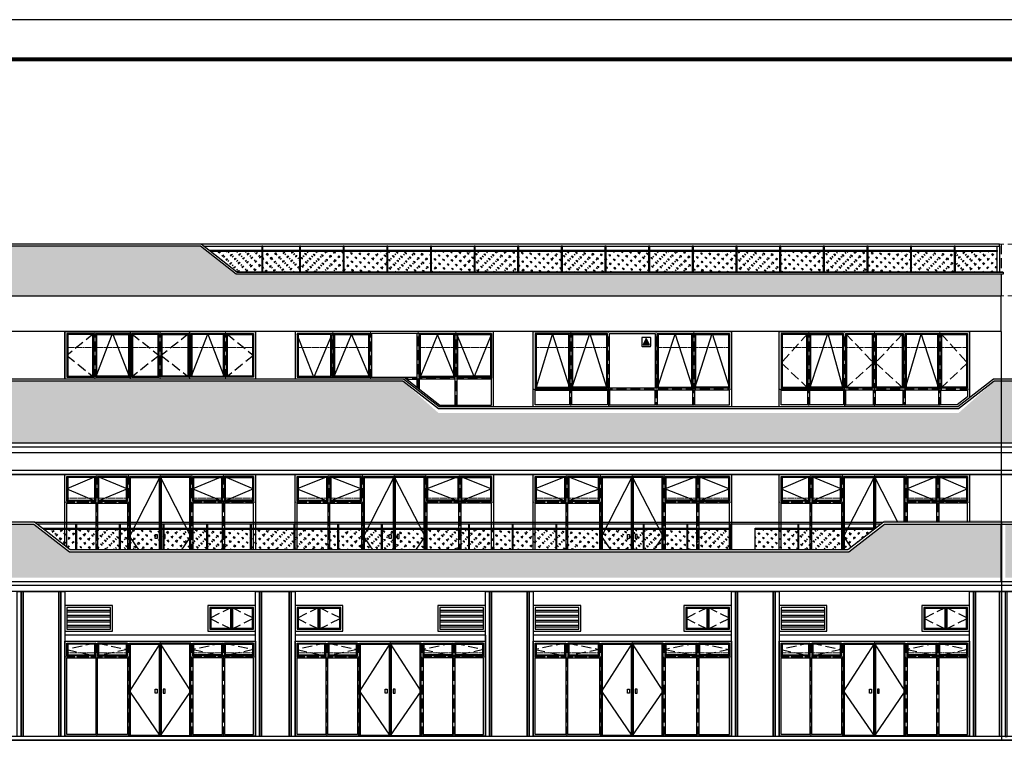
# Model space of a CAD drawing. Extents: x 447288 to 563800, y -194684 to 241749.
# Tile 69 of 91: x 502313 to 527129, y 21120 to 39305. Entities that reach past the tile are written whole.
import ezdxf

# ---------------------------------------------------------------- set-up
doc = ezdxf.new("R2010")
doc.units = 0
doc.header["$LTSCALE"] = 1000
doc.set_wipeout_variables(frame=1)
doc.linetypes.add('__DASH', pattern=[0.35, 0.25, -0.1])
doc.linetypes.add('DASH', pattern=[0.35, 0.25, -0.1])
doc.layers.get('0').update_dxf_attribs({"lineweight": 20})
doc.layers.add('A-ASIS', color=115, linetype='DASH', lineweight=0, plot=False)
for name, color, linetype in [('A-ELEV-HATCH', 8, 'Continuous'), ('A-ELEV-HRAL', 3, 'Continuous'), ('A-ELEV-WIN1', 135, 'Continuous'), ('A-GRND', 7, 'Continuous'), ('A-OVER', 7, 'Continuous'), ('PUB_TITLE', 4, 'Continuous')]:
    doc.layers.add(name, color=color, linetype=linetype)

# ---------------------------------------------------------------- blocks, each defined once
blk = doc.blocks.new('efc4820')
at = {"layer": 'A-ASIS'}
for p, q in [((734049, 45679), (734049, 47579)), ((734949, 46154), (734949, 47579)), ((735699, 45679), (735699, 47579)), ((735699, 45679), (735699, 47579)), ((736449, 46154), (736449, 47579)), ((736449, 46154), (736449, 47579)), ((737349, 45679), (737349, 47579)), ((734949, 46154), (734949, 45679)), ((734949, 46154), (734949, 45679)), ((736449, 46154), (736449, 45679)), ((736449, 46154), (736449, 45679)), ((736449, 46154), (736449, 45679))]:
    blk.add_line(p, q, dxfattribs=at)
at = {"layer": 'A-ASIS', "color": 3, "linetype": '__DASH', "ltscale": 0.1}
for points in [[(734024, 47179), (733349, 47179), (733349, 47529), (734024, 47529)], [(735674, 47529), (734974, 47529), (734974, 47179), (735674, 47179)], [(735724, 47529), (736424, 47529), (736424, 47179), (735724, 47179)], [(737374, 47179), (738049, 47179), (738049, 47529), (737374, 47529)]]:
    blk.add_lwpolyline(points, close=True, dxfattribs=at)
at = {"layer": 'A-ASIS', "color": 2, "linetype": '__DASH', "ltscale": 0.1}
for points in [[(734074, 47529), (734924, 47529), (734924, 47179), (734074, 47179)], [(737324, 47529), (736474, 47529), (736474, 47179), (737324, 47179)]]:
    blk.add_lwpolyline(points, close=True, dxfattribs=at)
at = {"layer": 'A-ASIS'}
blk.add_lwpolyline([(733299, 46129), (738099, 46129)], dxfattribs=at)
at = {"layer": 'A-ELEV-WIN1'}
for points in [[(737799, 45679), (736199, 45679), (736199, 45679), (735199, 45679), (735199, 45679), (733299, 45679), (733299, 47579), (738099, 47579), (738099, 45912)], [(737799, 45679), (736449, 45679), (736449, 45679), (734949, 45679), (734949, 45679), (733299, 45679), (733299, 47579), (738099, 47579), (738099, 45912)], [(734024, 47529), (734024, 46154)], [(734074, 47529), (734074, 46154)], [(734074, 46154), (734524, 47529), (734899, 46179)], [(735674, 47529), (735674, 46154)], [(735724, 47529), (735724, 46154)], [(737324, 46154), (736874, 47529), (736474, 46154)], [(737324, 47529), (737324, 46154)], [(737374, 47529), (737374, 46154)], [(734024, 45729), (733349, 45729), (733349, 46104), (734024, 46104)], [(734024, 45729), (734024, 46104)], [(734074, 45729), (734074, 46104)], [(734074, 46104), (734924, 46104), (734924, 45729), (734074, 45729)], [(735674, 46104), (734974, 46104), (734974, 45729), (735674, 45729)], [(735674, 45729), (735674, 46104)], [(735724, 45729), (735724, 46104)], [(735724, 45729), (735724, 46104)], [(735724, 46104), (736424, 46104), (736424, 45729), (735724, 45729)], [(737324, 46104), (736474, 46104), (736474, 45729), (737324, 45729)], [(737324, 45729), (737324, 46104)], [(737374, 45729), (737374, 46104)], [(737374, 46104), (738049, 46104), (738049, 45936), (737782, 45729), (737374, 45729)], [(737799, 45679), (738099, 45912)]]:
    blk.add_lwpolyline(points, dxfattribs=at)
for points in [[(734924, 47529), (733349, 47529), (733349, 46154), (734924, 46154)], [(733999, 47504), (733374, 47504), (733374, 46179), (733999, 46179)], [(734099, 47504), (734899, 47504), (734899, 46179), (734099, 46179)], [(734974, 47529), (736424, 47529), (736424, 46154), (734974, 46154)], [(735649, 47504), (734999, 47504), (734999, 46179), (735649, 46179)], [(735749, 47504), (736399, 47504), (736399, 46179), (735749, 46179)], [(736474, 47529), (738049, 47529), (738049, 46154), (736474, 46154)], [(737299, 47504), (736499, 47504), (736499, 46179), (737299, 46179)], [(737399, 47504), (738024, 47504), (738024, 46179), (737399, 46179)], [(734949, 45679), (733299, 45679), (733299, 46129), (734949, 46129)], [(734974, 45729), (736424, 45729), (736424, 46104), (734974, 46104)]]:
    blk.add_lwpolyline(points, close=True, dxfattribs=at)
at = {"layer": 'A-ELEV-WIN1', "linetype": '__DASH'}
for points in [[(734024, 47529), (733349, 46791), (734024, 46154)], [(734974, 47529), (735674, 46791), (734974, 46154)], [(736424, 47529), (735724, 46791), (736424, 46154)], [(737374, 47529), (738049, 46791), (737374, 46154)]]:
    blk.add_lwpolyline(points, dxfattribs=at)
blk = doc.blocks.new('dfgsrdet')
at = {"layer": 'A-ASIS'}
for p, q in [((673399, 37379), (673399, 40079)), ((674199, 37379), (674199, 40079)), ((674999, 40079), (674999, 37379)), ((675799, 37379), (675799, 40079)), ((676599, 37379), (676599, 40079)), ((672599, 39379), (674199, 39379)), ((674199, 39379), (672599, 39379)), ((677399, 39379), (675799, 39379)), ((675799, 39379), (677399, 39379))]:
    blk.add_line(p, q, dxfattribs=at)
at = {"layer": 'A-ASIS', "color": 2, "linetype": '__DASH', "ltscale": 0.1}
for points in [[(672649, 40029), (673374, 40029), (673374, 39479), (672649, 39479)], [(673424, 39479), (674174, 39479), (674174, 40029), (673424, 40029)], [(675824, 40029), (676574, 40029), (676574, 39479), (675824, 39479)], [(676624, 39479), (677349, 39479), (677349, 40029), (676624, 40029)]]:
    blk.add_lwpolyline(points, close=True, dxfattribs=at)
at = {"layer": 'A-ELEV-WIN1'}
for points in [[(672599, 40079), (677399, 40079), (677399, 37379), (672599, 37379)], [(672649, 40029), (673374, 40029), (673374, 39404), (672649, 39404)], [(673349, 40004), (672674, 40004), (672674, 39429), (673349, 39429)], [(674174, 40029), (673424, 40029), (673424, 39404), (674174, 39404)], [(673449, 39429), (674149, 39429), (674149, 40004), (673449, 40004)], [(674224, 40029), (674999, 40029), (674999, 37379), (674224, 37379)], [(674249, 40004), (674974, 40004), (674974, 37404), (674249, 37404)], [(675774, 40029), (674999, 40029), (674999, 37379), (675774, 37379)], [(675749, 40004), (675024, 40004), (675024, 37404), (675749, 37404)], [(675824, 40029), (677349, 40029), (677349, 39404), (675824, 39404)], [(675824, 40029), (676574, 40029), (676574, 39404), (675824, 39404)], [(676549, 39429), (675849, 39429), (675849, 40004), (676549, 40004)], [(677349, 40029), (676624, 40029), (676624, 39404), (677349, 39404)], [(676649, 40004), (677324, 40004), (677324, 39429), (676649, 39429)], [(672649, 39354), (673374, 39354), (673374, 37429), (672649, 37429)], [(673424, 39354), (674174, 39354), (674174, 37429), (673424, 37429)], [(676574, 39354), (675824, 39354), (675824, 37429), (676574, 37429)], [(677349, 39354), (676624, 39354), (676624, 37429), (677349, 37429)], [(674874, 38566), (674924, 38566), (674924, 38466), (674874, 38466)], [(675124, 38566), (675074, 38566), (675074, 38466), (675124, 38466)]]:
    blk.add_lwpolyline(points, close=True, dxfattribs=at)
for points in [[(673374, 40029), (672649, 39716), (673374, 39404)], [(673424, 40029), (674174, 39716), (673424, 39404)], [(674999, 40029), (674224, 38516), (674999, 37379), (675774, 38516), (674999, 40029)], [(676574, 40029), (675824, 39716), (676574, 39404)], [(676624, 40029), (677349, 39716), (676624, 39404)]]:
    blk.add_lwpolyline(points, dxfattribs=at)
blk = doc.blocks.new('dfgs')
at = {"layer": 'A-ASIS'}
for p, q in [((752149, 46379), (752149, 47579)), ((753049, 46379), (753049, 47579)), ((753799, 46379), (753799, 47579)), ((754549, 46379), (754549, 47579)), ((755449, 46379), (755449, 47579))]:
    blk.add_line(p, q, dxfattribs=at)
at = {"layer": 'A-ASIS', "color": 3, "linetype": '__DASH', "ltscale": 0.1}
for points in [[(751449, 47529), (752124, 47529), (752124, 47179), (751449, 47179)], [(753774, 47529), (753074, 47529), (753074, 47179), (753774, 47179)], [(753824, 47529), (754524, 47529), (754524, 47179), (753824, 47179)], [(756149, 47529), (755474, 47529), (755474, 47179), (756149, 47179)]]:
    blk.add_lwpolyline(points, close=True, dxfattribs=at)
at = {"layer": 'A-ASIS', "color": 2, "linetype": '__DASH', "ltscale": 0.1}
for points in [[(752174, 47179), (753024, 47179), (753024, 47529), (752174, 47529)], [(754574, 47529), (755424, 47529), (755424, 47179), (754574, 47179)]]:
    blk.add_lwpolyline(points, close=True, dxfattribs=at)
at = {"layer": 'A-ELEV-WIN1'}
for p, q in [((753774, 46429), (753774, 47529)), ((753824, 46429), (753824, 47529))]:
    blk.add_line(p, q, dxfattribs=at)
for points in [[(751399, 47579), (756199, 47579), (756199, 46379), (754299, 46379), (754299, 46379), (752999, 46379), (752999, 46379), (751399, 46379)], [(751399, 47579), (756199, 47579), (756199, 46379), (754549, 46379), (754549, 46379), (752999, 46379), (752999, 46379), (751399, 46379)], [(753049, 47579), (751399, 47579), (751399, 46379), (753049, 46379)], [(752099, 47504), (751474, 47504), (751474, 46454), (752099, 46454)], [(752199, 47504), (752999, 47504), (752999, 46454), (752199, 46454)], [(753749, 47504), (753099, 47504), (753099, 46454), (753749, 46454)], [(753849, 47504), (754499, 47504), (754499, 46454), (753849, 46454)], [(754549, 47579), (756199, 47579), (756199, 46379), (754549, 46379)], [(755399, 47504), (754599, 47504), (754599, 46454), (755399, 46454)], [(755499, 47504), (756124, 47504), (756124, 46454), (755499, 46454)]]:
    blk.add_lwpolyline(points, close=True, dxfattribs=at)
for points in [[(752124, 47529), (751449, 47529), (751449, 46429), (752124, 46429)], [(752124, 47529), (752124, 46429)], [(752174, 46429), (753024, 46429), (753024, 47529), (752174, 47529)], [(752174, 47529), (752174, 46429)], [(752174, 46429), (752599, 47529), (753024, 46429)], [(753774, 47529), (753074, 47529), (753074, 46429), (753774, 46429)], [(753824, 47529), (754524, 47529), (754524, 46429), (753824, 46429)], [(755424, 46429), (754574, 46429), (754574, 47529), (755424, 47529)], [(755424, 46429), (754999, 47529), (754574, 46429)], [(755274, 47529), (756149, 47529), (756149, 46429), (755274, 46429)], [(755424, 47529), (755424, 46429)], [(755474, 47529), (756149, 47529), (756149, 46429), (755474, 46429)], [(755474, 47529), (755474, 46429)]]:
    blk.add_lwpolyline(points, dxfattribs=at)
at = {"layer": 'A-ELEV-WIN1', "linetype": '__DASH'}
for points in [[(752124, 47529), (751449, 46979), (752124, 46429)], [(753074, 47529), (753774, 46979), (753074, 46429)], [(754524, 47529), (753824, 46979), (754524, 46429)], [(755474, 47529), (756149, 46979), (755474, 46429)]]:
    blk.add_lwpolyline(points, dxfattribs=at)
at = {"layer": 'A-OVER'}
blk.add_lwpolyline([(751399, 47579), (756199, 47579), (756199, 46379), (754299, 46379), (754299, 46379), (752999, 46379), (752999, 46379), (751399, 46379)], close=True, dxfattribs=at)
blk = doc.blocks.new('A$C2E2C654B')
at = {"layer": 'A-ELEV-HATCH'}
h = blk.add_hatch(color=256, dxfattribs=at)
h.dxf.hatch_style = 1
h.paths.add_polyline_path([(42, 55), (257, 55), (152, 270)])
blk.add_lwpolyline([(0, 280), (0, 20, 0.414214), (20, 0), (280, 0, 0.414214), (300, 20), (300, 280, 0.414214), (280, 300), (20, 300, 0.414214)], format="xyb", close=True, dxfattribs=at)
blk.add_lwpolyline([(42, 55), (257, 55), (152, 270)], close=True, dxfattribs=at)
blk = doc.blocks.new('ZSDZG')
at = {"layer": 'A-ASIS'}
for p, q in [((734249, 45679), (734249, 47579)), ((735199, 46154), (735199, 47579)), ((736399, 46154), (736399, 47579)), ((737349, 45679), (737349, 47579)), ((735199, 46154), (735199, 45679)), ((736399, 46154), (736399, 45679))]:
    blk.add_line(p, q, dxfattribs=at)
at = {"layer": 'A-ASIS', "color": 2, "linetype": '__DASH', "ltscale": 0.1}
for points in [[(734224, 47179), (733349, 47179), (733349, 47529), (734224, 47529)], [(734274, 47529), (735174, 47529), (735174, 47179), (734274, 47179)], [(737324, 47529), (736424, 47529), (736424, 47179), (737324, 47179)], [(737374, 47179), (738249, 47179), (738249, 47529), (737374, 47529)]]:
    blk.add_lwpolyline(points, close=True, dxfattribs=at)
at = {"layer": 'A-ASIS'}
blk.add_lwpolyline([(733299, 46129), (738299, 46129)], dxfattribs=at)
at = {"layer": 'A-ELEV-WIN1'}
for points in [[(733299, 47579), (738299, 47579), (738299, 45679), (736399, 45679), (736399, 45679), (735199, 45679), (735199, 45679), (733299, 45679)], [(733299, 47579), (738299, 47579), (738299, 45679), (736399, 45679), (736399, 45679), (735199, 45679), (735199, 45679), (733299, 45679)], [(735174, 47529), (733349, 47529), (733349, 46154), (735174, 46154)], [(734199, 47504), (733374, 47504), (733374, 46179), (734199, 46179)], [(734299, 47504), (735149, 47504), (735149, 46179), (734299, 46179)], [(735224, 47529), (736374, 47529), (736374, 46154), (735224, 46154)], [(736424, 47529), (738249, 47529), (738249, 46154), (736424, 46154)], [(737299, 47504), (736449, 47504), (736449, 46179), (737299, 46179)], [(737399, 47504), (738224, 47504), (738224, 46179), (737399, 46179)], [(735199, 45679), (733299, 45679), (733299, 46129), (735199, 46129)], [(735224, 45729), (736374, 45729), (736374, 46104), (735224, 46104)]]:
    blk.add_lwpolyline(points, close=True, dxfattribs=at)
for points in [[(734224, 46154), (733786, 47529), (733374, 46179)], [(734224, 47529), (734224, 46154)], [(734274, 47529), (734274, 46154)], [(734274, 46154), (734724, 47529), (735149, 46179)], [(737324, 46154), (736874, 47529), (736424, 46154)], [(737324, 47529), (737324, 46154)], [(737374, 47529), (737374, 46154)], [(737374, 46154), (737811, 47529), (738249, 46154)], [(734224, 45729), (733349, 45729), (733349, 46104), (734224, 46104)], [(734224, 45729), (734224, 46104)], [(734274, 46104), (735174, 46104), (735174, 45729), (734274, 45729)], [(734274, 45729), (734274, 46104)], [(737324, 46104), (736424, 46104), (736424, 45729), (737324, 45729)], [(737324, 45729), (737324, 46104)], [(737374, 45729), (738249, 45729), (738249, 46104), (737374, 46104)], [(737374, 45729), (737374, 46104)]]:
    blk.add_lwpolyline(points, dxfattribs=at)
at = {"xscale": 0.75, "yscale": 0.75, "zscale": 0.75}
blk.add_blockref('A$C2E2C654B', (736037, 47206), dxfattribs=at)
blk = doc.blocks.new('FHD')
at = {"layer": 'A-ASIS'}
for p, q in [((673249, 37379), (673249, 40079)), ((674099, 37379), (674099, 40079)), ((674899, 40079), (674899, 37379)), ((675699, 37379), (675699, 40079)), ((676549, 37379), (676549, 40079)), ((672399, 39379), (674099, 39379)), ((674099, 39379), (672399, 39379)), ((677399, 39379), (675699, 39379)), ((675699, 39379), (677399, 39379))]:
    blk.add_line(p, q, dxfattribs=at)
at = {"layer": 'A-ASIS', "color": 2, "linetype": '__DASH', "ltscale": 0.1}
for points in [[(672449, 40029), (673224, 40029), (673224, 39479), (672449, 39479)], [(673274, 39479), (674074, 39479), (674074, 40029), (673274, 40029)], [(675724, 40029), (676524, 40029), (676524, 39479), (675724, 39479)], [(676574, 39479), (677349, 39479), (677349, 40029), (676574, 40029)]]:
    blk.add_lwpolyline(points, close=True, dxfattribs=at)
at = {"layer": 'A-ELEV-WIN1'}
for points in [[(672399, 40079), (677399, 40079), (677399, 37379), (672399, 37379)], [(672449, 40029), (673224, 40029), (673224, 39404), (672449, 39404)], [(673199, 40004), (672474, 40004), (672474, 39429), (673199, 39429)], [(674074, 40029), (673274, 40029), (673274, 39404), (674074, 39404)], [(673299, 39429), (674049, 39429), (674049, 40004), (673299, 40004)], [(674124, 40029), (674899, 40029), (674899, 37379), (674124, 37379)], [(674149, 40004), (674874, 40004), (674874, 37404), (674149, 37404)], [(675674, 40029), (674899, 40029), (674899, 37379), (675674, 37379)], [(675649, 40004), (674924, 40004), (674924, 37404), (675649, 37404)], [(675724, 40029), (677349, 40029), (677349, 39404), (675724, 39404)], [(675724, 40029), (676524, 40029), (676524, 39404), (675724, 39404)], [(676499, 39429), (675749, 39429), (675749, 40004), (676499, 40004)], [(677349, 40029), (676574, 40029), (676574, 39404), (677349, 39404)], [(676599, 40004), (677324, 40004), (677324, 39429), (676599, 39429)], [(672449, 39354), (673224, 39354), (673224, 37429), (672449, 37429)], [(673274, 39354), (674074, 39354), (674074, 37429), (673274, 37429)], [(676524, 39354), (675724, 39354), (675724, 37429), (676524, 37429)], [(677349, 39354), (676574, 39354), (676574, 37429), (677349, 37429)], [(674774, 38566), (674824, 38566), (674824, 38466), (674774, 38466)], [(675024, 38566), (674974, 38566), (674974, 38466), (675024, 38466)]]:
    blk.add_lwpolyline(points, close=True, dxfattribs=at)
for points in [[(673224, 40029), (672449, 39716), (673224, 39404)], [(673274, 40029), (674074, 39716), (673274, 39404)], [(674899, 40029), (674124, 38516), (674899, 37379), (675674, 38516), (674899, 40029)], [(676524, 40029), (675724, 39716), (676524, 39404)], [(676574, 40029), (677349, 39716), (676574, 39404)]]:
    blk.add_lwpolyline(points, dxfattribs=at)
blk = doc.blocks.new('FGHDFGH')
at = {"layer": 'A-ELEV-WIN1'}
h = blk.add_hatch(dxfattribs=at)
h.set_pattern_fill('金属', color=256, scale=50, angle=135)
h.set_pattern_definition([(180, (0, 0), (-7e-15, -125), []), (180, (-41.67, 41.67), (-7e-15, -125), [])])
h.paths.add_polyline_path([(682137, 79472), (683237, 79472), (683237, 78922), (682137, 78922)])
for points in [[(682087, 79522), (683287, 79522), (683287, 78872), (682087, 78872)], [(682137, 79472), (683237, 79472), (683237, 78922), (682137, 78922)]]:
    blk.add_lwpolyline(points, close=True, dxfattribs=at)
blk = doc.blocks.new('srtydrt')
at = {"layer": 'A-ASIS'}
for p, q in [((673299, 37379), (673299, 39779)), ((674099, 37379), (674099, 39779)), ((674899, 39779), (674899, 37379)), ((675699, 37379), (675699, 39779)), ((676499, 37379), (676499, 39779)), ((672499, 39379), (674099, 39379)), ((674099, 39379), (672499, 39379)), ((677299, 39379), (675699, 39379)), ((675699, 39379), (677299, 39379))]:
    blk.add_line(p, q, dxfattribs=at)
at = {"layer": 'A-ASIS', "color": 2, "linetype": '__DASH', "ltscale": 0.1}
for points in [[(672549, 39729), (673274, 39729), (673274, 39479), (672549, 39479)], [(673324, 39479), (674074, 39479), (674074, 39729), (673324, 39729)], [(675724, 39729), (676474, 39729), (676474, 39479), (675724, 39479)], [(676524, 39479), (677249, 39479), (677249, 39729), (676524, 39729)]]:
    blk.add_lwpolyline(points, close=True, dxfattribs=at)
at = {"layer": 'A-ELEV-WIN1'}
for points in [[(672499, 39779), (677299, 39779), (677299, 37379), (672499, 37379)], [(672549, 39729), (673274, 39729), (673274, 39404), (672549, 39404)], [(674074, 39729), (673324, 39729), (673324, 39404), (674074, 39404)], [(674124, 39729), (674899, 39729), (674899, 37379), (674124, 37379)], [(675674, 39729), (674899, 39729), (674899, 37379), (675674, 37379)], [(675724, 39729), (677249, 39729), (677249, 39404), (675724, 39404)], [(675724, 39729), (676474, 39729), (676474, 39404), (675724, 39404)], [(677249, 39729), (676524, 39729), (676524, 39404), (677249, 39404)], [(673249, 39704), (672574, 39704), (672574, 39429), (673249, 39429)], [(673349, 39429), (674049, 39429), (674049, 39704), (673349, 39704)], [(674149, 39704), (674874, 39704), (674874, 37404), (674149, 37404)], [(675649, 39704), (674924, 39704), (674924, 37404), (675649, 37404)], [(676449, 39429), (675749, 39429), (675749, 39704), (676449, 39704)], [(676549, 39704), (677224, 39704), (677224, 39429), (676549, 39429)], [(672549, 39354), (673274, 39354), (673274, 37429), (672549, 37429)], [(673324, 39354), (674074, 39354), (674074, 37429), (673324, 37429)], [(676474, 39354), (675724, 39354), (675724, 37429), (676474, 37429)], [(677249, 39354), (676524, 39354), (676524, 37429), (677249, 37429)], [(674774, 38566), (674824, 38566), (674824, 38466), (674774, 38466)], [(675024, 38566), (674974, 38566), (674974, 38466), (675024, 38466)]]:
    blk.add_lwpolyline(points, close=True, dxfattribs=at)
at = {"layer": 'A-ELEV-WIN1', "linetype": '__DASH'}
for points in [[(673274, 39729), (672549, 39566), (673274, 39404)], [(673324, 39729), (674074, 39566), (673324, 39404)], [(676474, 39729), (675724, 39566), (676474, 39404)], [(676524, 39729), (677249, 39566), (676524, 39404)]]:
    blk.add_lwpolyline(points, dxfattribs=at)
at = {"layer": 'A-ELEV-WIN1'}
blk.add_lwpolyline([(674899, 39729), (674124, 38516), (674899, 37379), (675674, 38516), (674899, 39729)], dxfattribs=at)
blk = doc.blocks.new('dfgw')
at = {"layer": 'A-OVER'}
for points in [[(695399, 76222), (695499, 76222), (695499, 79872), (695399, 79872)], [(695549, 79872), (695499, 79872), (695499, 76222), (695549, 76222)], [(695549, 76222), (696449, 76222), (696449, 79872), (695549, 79872)], [(696499, 79872), (696449, 79872), (696449, 76222), (696499, 76222)], [(696499, 76222), (696599, 76222), (696599, 79872), (696499, 79872)]]:
    blk.add_lwpolyline(points, close=True, dxfattribs=at)
blk = doc.blocks.new('SDFSD')
at = {"layer": 'A-OVER'}
for points in [[(695399, 76222), (695499, 76222), (695499, 79872), (695399, 79872)], [(695549, 79872), (695499, 79872), (695499, 76222), (695549, 76222)], [(695549, 76222), (696249, 76222), (696249, 79872), (695549, 79872)], [(696299, 79872), (696249, 79872), (696249, 76222), (696299, 76222)], [(696299, 76222), (696399, 76222), (696399, 79872), (696299, 79872)]]:
    blk.add_lwpolyline(points, close=True, dxfattribs=at)
blk = doc.blocks.new('ZDSFzsFE')
at = {"layer": 'A-OVER'}
for points in [[(707399, 76222), (707499, 76222), (707499, 79872), (707399, 79872)], [(707549, 79872), (707499, 79872), (707499, 76222), (707549, 76222)], [(707549, 76222), (708949, 76222), (708949, 79872), (707549, 79872)], [(708149, 79872), (708199, 79872), (708199, 76222), (708149, 76222)], [(708299, 79872), (708199, 79872), (708199, 76222), (708299, 76222)], [(708299, 76222), (708349, 76222), (708349, 79872), (708299, 79872)], [(708999, 79872), (708949, 79872), (708949, 76222), (708999, 76222)], [(708999, 76222), (709099, 76222), (709099, 79872), (708999, 79872)]]:
    blk.add_lwpolyline(points, close=True, dxfattribs=at)
blk = doc.blocks.new('A$C12BB0BB7')
at = {"layer": 'A-ELEV-WIN1'}
for points in [[(0, 0), (1200, 0), (1200, 650), (0, 650)], [(50, 50), (1150, 50), (1150, 600), (50, 600)]]:
    blk.add_lwpolyline(points, close=True, dxfattribs=at)
at = {"layer": 'A-ELEV-WIN1', "linetype": '__DASH'}
blk.add_lwpolyline([(600, 600), (50, 325), (600, 50), (1150, 325), (600, 600)], dxfattribs=at)
at = {"layer": 'A-ELEV-WIN1'}
for points in [[(575, 575), (75, 575), (75, 75), (575, 75)], [(575, 575), (575, 75)], [(600, 600), (600, 50)], [(625, 75), (1125, 75), (1125, 575), (625, 575)], [(625, 575), (625, 75)]]:
    blk.add_lwpolyline(points, dxfattribs=at)
blk = doc.blocks.new('DSFGAEW4EEEEE')
at = {"layer": 'A-ASIS'}
for p, q in [((673249, 37379), (673249, 39779)), ((674099, 37379), (674099, 39779)), ((674899, 39779), (674899, 37379)), ((675699, 37379), (675699, 39779)), ((676549, 37379), (676549, 39779)), ((672399, 39379), (674099, 39379)), ((674099, 39379), (672399, 39379)), ((677399, 39379), (675699, 39379)), ((675699, 39379), (677399, 39379))]:
    blk.add_line(p, q, dxfattribs=at)
at = {"layer": 'A-ASIS', "color": 2, "linetype": '__DASH', "ltscale": 0.1}
for points in [[(672449, 39729), (673224, 39729), (673224, 39479), (672449, 39479)], [(673274, 39479), (674074, 39479), (674074, 39729), (673274, 39729)], [(675724, 39729), (676524, 39729), (676524, 39479), (675724, 39479)], [(676574, 39479), (677349, 39479), (677349, 39729), (676574, 39729)]]:
    blk.add_lwpolyline(points, close=True, dxfattribs=at)
at = {"layer": 'A-ELEV-WIN1'}
for points in [[(672399, 39779), (677399, 39779), (677399, 37379), (672399, 37379)], [(672449, 39729), (673224, 39729), (673224, 39404), (672449, 39404)], [(674074, 39729), (673274, 39729), (673274, 39404), (674074, 39404)], [(674124, 39729), (674899, 39729), (674899, 37379), (674124, 37379)], [(675674, 39729), (674899, 39729), (674899, 37379), (675674, 37379)], [(675724, 39729), (677349, 39729), (677349, 39404), (675724, 39404)], [(675724, 39729), (676524, 39729), (676524, 39404), (675724, 39404)], [(677349, 39729), (676574, 39729), (676574, 39404), (677349, 39404)], [(673199, 39704), (672474, 39704), (672474, 39429), (673199, 39429)], [(673299, 39429), (674049, 39429), (674049, 39704), (673299, 39704)], [(674149, 39704), (674874, 39704), (674874, 37404), (674149, 37404)], [(675649, 39704), (674924, 39704), (674924, 37404), (675649, 37404)], [(676499, 39429), (675749, 39429), (675749, 39704), (676499, 39704)], [(676599, 39704), (677324, 39704), (677324, 39429), (676599, 39429)], [(672449, 39354), (673224, 39354), (673224, 37429), (672449, 37429)], [(673274, 39354), (674074, 39354), (674074, 37429), (673274, 37429)], [(676524, 39354), (675724, 39354), (675724, 37429), (676524, 37429)], [(677349, 39354), (676574, 39354), (676574, 37429), (677349, 37429)], [(674774, 38566), (674824, 38566), (674824, 38466), (674774, 38466)], [(675024, 38566), (674974, 38566), (674974, 38466), (675024, 38466)]]:
    blk.add_lwpolyline(points, close=True, dxfattribs=at)
at = {"layer": 'A-ELEV-WIN1', "linetype": '__DASH'}
for points in [[(673224, 39729), (672449, 39566), (673224, 39404)], [(673274, 39729), (674074, 39566), (673274, 39404)], [(676524, 39729), (675724, 39566), (676524, 39404)], [(676574, 39729), (677349, 39566), (676574, 39404)]]:
    blk.add_lwpolyline(points, dxfattribs=at)
at = {"layer": 'A-ELEV-WIN1'}
blk.add_lwpolyline([(674899, 39729), (674124, 38516), (674899, 37379), (675674, 38516), (674899, 39729)], dxfattribs=at)
blk = doc.blocks.new('DFGHXD')
at = {"layer": 'A-OVER'}
h = blk.add_hatch(dxfattribs=at)
h.set_pattern_fill('玻璃1', color=8, scale=20)
h.set_pattern_definition([(45, (0, 8), (-97.976716, 97.976716), [44.8, -115.2]), (45, (19.2, 16), (-97.976716, 97.976716), [19.2, -140.8]), (45, (0, 16), (-97.976716, 97.976716), [32, -128]), (45, (9.6, 8), (107.48023, -107.48023), [40, -120]), (45, (0, 0), (-97.976716, 97.976716), [64, -96]), (45, (0, 24), (-97.976716, 97.976716), [16, -144])])
h.paths.add_polyline_path([(673792, 21102), (672722, 21102), (672722, 20577), (673792, 20577)])
at = {"layer": 'A-ELEV-HRAL', "color": 46}
for points in [[(672692, 21227), (672722, 21227), (672722, 20577), (672692, 20577)], [(672722, 21102), (673792, 21102), (673792, 21127), (672722, 21127)]]:
    blk.add_lwpolyline(points, close=True, dxfattribs=at)
at = {"layer": 'A-OVER', "color": 8}
blk.add_lwpolyline([(673792, 21102), (672722, 21102), (672722, 20577), (673792, 20577)], close=True, dxfattribs=at)
blk = doc.blocks.new('DFGDGHR')
at = {"layer": 'A-OVER'}
h = blk.add_hatch(dxfattribs=at)
h.set_pattern_fill('玻璃1', color=8, scale=20)
h.set_pattern_definition([(45, (48967.07, 67708.13), (-97.976716, 97.976716), [44.8, -115.2]), (45, (48986.27, 67716.13), (-97.976716, 97.976716), [19.2, -140.8]), (45, (48967.07, 67716.13), (-97.976716, 97.976716), [32, -128]), (45, (48976.67, 67708.13), (107.48023, -107.48023), [40, -120]), (45, (48967.07, 67700.13), (-97.976716, 97.976716), [64, -96]), (45, (48967.07, 67724.13), (-97.976716, 97.976716), [16, -144])])
h.paths.add_polyline_path([(722759, 88447), (721689, 88447), (721689, 87922), (722759, 87922)])
at = {"layer": 'A-ELEV-HRAL', "color": 46}
for points in [[(721659, 88572), (721689, 88572), (721689, 87922), (721659, 87922)], [(721689, 88447), (722759, 88447), (722759, 88472), (721689, 88472)]]:
    blk.add_lwpolyline(points, close=True, dxfattribs=at)
at = {"layer": 'A-OVER', "color": 8}
blk.add_lwpolyline([(722759, 88447), (721689, 88447), (721689, 87922), (722759, 87922)], close=True, dxfattribs=at)
blk = doc.blocks.new('fdfff')
blk.add_wipeout([(0, 0), (0, -1450), (54735, -1450), (54735, 0), (51792, 0), (50892, -700), (31247, -700), (30347, 0)]).dxf.layer = 'A-OVER'
for p, q in [((30347, 0), (0, 0)), ((31247, -700), (30347, 0)), ((51792, 0), (50892, -700)), ((54735, 0), (51792, 0)), ((54735, -1450), (54735, 0)), ((50892, -700), (31247, -700)), ((0, -1450), (54735, -1450))]:
    blk.add_line(p, q)
blk = doc.blocks.new('fdfcc')
blk.add_wipeout([(16885, 0), (-16935, 0), (-16935, -50), (-16885, -50), (-16884, -1600), (44786, -1600), (44786, -50), (44835, -50), (44835, 0), (31750, 0), (30850, -700), (17785, -700)]).dxf.layer = 'A-OVER'
at = {"layer": 'A-OVER'}
blk.add_lwpolyline([(16885, 0), (-16935, 0), (-16935, -50), (-16885, -50), (-16884, -1600), (44786, -1600), (44786, -50), (44835, -50), (44835, 0), (31750, 0), (30850, -700), (17785, -700), (16885, 0)], close=True, dxfattribs=at)
blk = doc.blocks.new('freef')
blk.add_wipeout([(1472, 50), (-1494, 50), (-2394, -650), (-21994, -650), (-22894, 50), (-53313, 50), (-53313, 0), (-22916, 0), (-22016, -700), (-2372, -700), (-1472, 0), (1472, 0)]).dxf.layer = 'A-OVER'
at = {"layer": 'A-OVER'}
blk.add_lwpolyline([(1472, 50), (-1494, 50), (-2394, -650), (-21994, -650), (-22894, 50), (-53313, 50), (-53313, 0), (-22916, 0), (-22016, -700), (-2372, -700), (-1472, 0), (1472, 0)], close=True, dxfattribs=at)

msp = doc.modelspace()

# ---------------------------------------------------------------- hatches: boundary and pattern name
at = {"layer": 'A-ELEV-HATCH'}
h = msp.add_hatch(dxfattribs=at)
h.set_pattern_fill('DOTS', color=256, scale=100, style=0)
h.set_pattern_definition([(360, (0, 100), (79.375, 158.75), [0, -158.75])])
h.paths.add_polyline_path([(527053.6, 32344.9), (527053.6, 32344.9), (527053.6, 32894.9), (507769.6, 32894.9), (506869.6, 33594.9), (490318.6, 33594.9), (490318.6, 32344.9)])
at = {"layer": 'A-OVER'}
h = msp.add_hatch(dxfattribs=at)
h.set_pattern_fill('玻璃1', color=8, scale=20)
h.set_pattern_definition([(45, (73549.57, 67608.13), (-97.976716, 97.976716), [44.8, -115.2]), (45, (73568.77, 67616.13), (-97.976716, 97.976716), [19.2, -140.8]), (45, (73549.57, 67616.13), (-97.976716, 97.976716), [32, -128]), (45, (73559.17, 67608.13), (107.48023, -107.48023), [40, -120]), (45, (73549.57, 67600.13), (-97.976716, 97.976716), [64, -96]), (45, (73549.57, 67624.13), (-97.976716, 97.976716), [16, -144])])
h.paths.add_polyline_path([(507113.6, 33469.9), (508413.6, 33469.9), (508413.6, 32944.9), (507788.6, 32944.9)])
h = msp.add_hatch(dxfattribs=at)
h.set_pattern_fill('玻璃1', color=8, scale=20)
h.set_pattern_definition([(45, (72667.07, 67608.13), (-97.976716, 97.976716), [44.8, -115.2]), (45, (72686.27, 67616.13), (-97.976716, 97.976716), [19.2, -140.8]), (45, (72667.07, 67616.13), (-97.976716, 97.976716), [32, -128]), (45, (72676.67, 67608.13), (107.48023, -107.48023), [40, -120]), (45, (72667.07, 67600.13), (-97.976716, 97.976716), [64, -96]), (45, (72667.07, 67624.13), (-97.976716, 97.976716), [16, -144])])
h.paths.add_polyline_path([(508443.6, 33469.9), (509363.6, 33469.9), (509363.6, 32944.9), (508443.6, 32944.9)])
h = msp.add_hatch(dxfattribs=at)
h.set_pattern_fill('玻璃1', color=8, scale=20)
h.set_pattern_definition([(45, (42967.07, 67608.13), (-97.976716, 97.976716), [44.8, -115.2]), (45, (42986.27, 67616.13), (-97.976716, 97.976716), [19.2, -140.8]), (45, (42967.07, 67616.13), (-97.976716, 97.976716), [32, -128]), (45, (42976.67, 67608.13), (107.48023, -107.48023), [40, -120]), (45, (42967.07, 67600.13), (-97.976716, 97.976716), [64, -96]), (45, (42967.07, 67624.13), (-97.976716, 97.976716), [16, -144])])
h.paths.add_polyline_path([(526948.6, 33464.9), (525893.6, 33464.9), (525893.6, 32944.9), (526948.6, 32944.9)])
h = msp.add_hatch(dxfattribs=at)
h.set_pattern_fill('玻璃1', color=8, scale=20)
h.set_pattern_definition([(45, (62100, 7641.9), (-97.976716, 97.976716), [44.8, -115.2]), (45, (62119.2, 7649.9), (-97.976716, 97.976716), [19.2, -140.8]), (45, (62100, 7649.9), (-97.976716, 97.976716), [32, -128]), (45, (62109.6, 7641.9), (107.48023, -107.48023), [40, -120]), (45, (62100, 7633.9), (-97.976716, 97.976716), [64, -96]), (45, (62100, 7657.9), (-97.976716, 97.976716), [16, -144])])
h.paths.add_polyline_path([(502913.1, 26469.9), (503723.6, 26469.9), (503723.6, 25944.9), (503588.1, 25944.9)])
h = msp.add_hatch(dxfattribs=at)
h.set_pattern_fill('玻璃1', color=8, scale=20)
h.set_pattern_definition([(45, (-1200.01, 8), (-97.976716, 97.976716), [44.8, -115.2]), (45, (-1180.81, 16), (-97.976716, 97.976716), [19.2, -140.8]), (45, (-1200.01, 16), (-97.976716, 97.976716), [32, -128]), (45, (-1190.4, 8), (107.48023, -107.48023), [40, -120]), (45, (-1200.01, 1e-09), (-97.976716, 97.976716), [64, -96]), (45, (-1200.01, 24), (-97.976716, 97.976716), [16, -144])])
h.paths.add_polyline_path([(523863.1, 26469.9), (523053.6, 26469.9), (523053.6, 25944.9), (523188.1, 25944.9)])

# ---------------------------------------------------------------- linework, layer by layer
at = {"layer": 'A-ASIS'}
for p, q in [((549864.1, 33644.9), (464708.7, 33644.9)), ((549863.4, 32344.9), (464708.1, 32344.9)), ((510203.7, 30294.9), (510203.7, 31444.9)), ((511153.7, 30244.9), (511153.7, 31444.9)), ((512353.7, 30024.3), (512353.7, 31444.9)), ((513303.7, 29594.9), (513303.7, 31444.9)), ((514203.7, 30269.9), (512035.7, 30269.9)), ((544820, 28744.9), (464708.1, 28744.9)), ((544646.3, 21244.9), (464708.1, 21244.9)), ((544646.3, 21144.9), (464708.1, 21144.9))]:
    msp.add_line(p, q, dxfattribs=at)
at = {"layer": 'A-ASIS', "color": 3, "linetype": '__DASH', "ltscale": 0.1}
for points in [[(509303.7, 31394.9), (510178.7, 31394.9), (510178.7, 31044.9), (509303.7, 31044.9)], [(513328.7, 31394.9), (514203.7, 31394.9), (514203.7, 31044.9), (513328.7, 31044.9)]]:
    msp.add_lwpolyline(points, close=True, dxfattribs=at)
at = {"layer": 'A-ASIS', "color": 2, "linetype": '__DASH', "ltscale": 0.1}
for points in [[(511128.7, 31394.9), (510228.7, 31394.9), (510228.7, 31044.9), (511128.7, 31044.9)], [(513278.7, 31394.9), (512378.7, 31394.9), (512378.7, 31044.9), (513278.7, 31044.9)]]:
    msp.add_lwpolyline(points, close=True, dxfattribs=at)
at = {"layer": 'A-ELEV-HRAL', "color": 46}
for points in [[(506944.8, 33594.9), (527008.6, 33594.9), (527008.6, 33644.9), (506888.6, 33644.9)], [(524043.1, 26594.9), (502744.4, 26594.9), (502688.1, 26644.9), (524088.1, 26644.9)]]:
    msp.add_lwpolyline(points, dxfattribs=at)
for points in [[(508443.6, 33594.9), (508413.6, 33594.9), (508413.6, 32944.9), (508443.6, 32944.9)], [(509393.6, 33594.9), (509363.6, 33594.9), (509363.6, 32944.9), (509393.6, 32944.9)], [(527008.6, 32944.9), (526948.6, 32944.9), (526948.6, 33594.9), (527008.6, 33594.9)], [(508413.6, 33469.9), (507113.6, 33469.9), (507081.5, 33494.9), (508413.6, 33494.9)], [(509363.6, 33469.9), (508443.6, 33469.9), (508443.6, 33494.9), (509363.6, 33494.9)], [(526948.6, 33464.9), (525893.6, 33464.9), (525893.6, 33489.9), (526948.6, 33489.9)], [(503753.6, 26594.9), (503723.6, 26594.9), (503723.6, 25944.9), (503753.6, 25944.9)], [(503723.6, 26469.9), (502913.1, 26469.9), (502881, 26494.9), (503723.6, 26494.9)], [(523053.6, 26469.9), (523863.1, 26469.9), (523895.3, 26494.9), (523053.6, 26494.9)]]:
    msp.add_lwpolyline(points, close=True, dxfattribs=at)
at = {"layer": 'A-ELEV-WIN1'}
for points in [[(514253.7, 31444.9), (509253.7, 31444.9), (509253.7, 30244.9), (511988.6, 30244.9), (511988.6, 30244.9), (511988.6, 30244.9), (511988.6, 30244.9), (512888.6, 29444.9), (514253.7, 29444.9)], [(514253.7, 31444.9), (509253.7, 31444.9), (509253.7, 30244.9), (511988.6, 30244.9), (511988.6, 30244.9), (511988.6, 30244.9), (511988.6, 30244.9), (512888.6, 29544.9), (514253.7, 29544.9)], [(511128.7, 31394.9), (509303.7, 31394.9), (509303.7, 30294.9), (511128.7, 30294.9)], [(514203.7, 31394.9), (509303.7, 31394.9), (509303.7, 30294.9), (512005.8, 30294.9), (512905.8, 29594.9), (514203.7, 29594.9)], [(510153.7, 31369.9), (509328.7, 31369.9), (509328.7, 30319.9), (510153.7, 30319.9)], [(510228.7, 31394.9), (511128.7, 31394.9), (511128.7, 30294.9), (510228.7, 30294.9)], [(510253.7, 31369.9), (511103.7, 31369.9), (511103.7, 30319.9), (510253.7, 30319.9)], [(513253.5, 31369.9), (512403.5, 31369.9), (512403.5, 30319.9), (513253.5, 30319.9)], [(513353.5, 31369.9), (514178.5, 31369.9), (514178.5, 30319.9), (513353.5, 30319.9)]]:
    msp.add_lwpolyline(points, close=True, dxfattribs=at)
for points in [[(510178.7, 31369.9), (509728.7, 30294.9), (509303.7, 31369.9)], [(510178.7, 31394.9), (510178.7, 30294.9)], [(510228.7, 31369.9), (510228.7, 30319.9)], [(510228.7, 30294.9), (510678.7, 31369.9), (511128.7, 30294.9)], [(512328.7, 30294.9), (512328.7, 31394.9), (511178.7, 31394.9), (511178.7, 30294.9)], [(512378.7, 30294.9), (512378.7, 31394.9), (514203.7, 31394.9), (514203.7, 30269.9)], [(513278.7, 30294.9), (512841.2, 31369.9), (512403.7, 30294.9)], [(513278.7, 31394.9), (513278.7, 30294.9)], [(513328.7, 31394.9), (513328.7, 30294.9)], [(513328.7, 31369.9), (513766.2, 30294.9), (514203.7, 31369.9)], [(512007.6, 30294.9), (512328.7, 30294.9)], [(512378.7, 30294.9), (513278.7, 30294.9)], [(513328.7, 30294.9), (514203.7, 30294.9)], [(512063.9, 30244.9), (512328.7, 30244.9)], [(512328.7, 30043.7), (512328.7, 30244.9)], [(512378.7, 30004.8), (512378.7, 30244.9)], [(513278.7, 30244.9), (512378.7, 30244.9), (512378.7, 30004.8)], [(513278.7, 30244.9), (513278.7, 29594.9)], [(513328.7, 30244.9), (513328.7, 29594.9)], [(514203.7, 30244.9), (513328.7, 30244.9)]]:
    msp.add_lwpolyline(points, dxfattribs=at)
at = {"layer": 'A-GRND'}
msp.add_line((544646.3, 21144.9), (467601.4, 21144.9), dxfattribs=at)
at = {"layer": 'A-OVER'}
for points in [[(527088.6, 32944.9), (507788.6, 32944.9), (506888.6, 33644.9), (490318.6, 33644.9)], [(527053.6, 32894.9), (507769.6, 32894.9), (506869.6, 33594.9), (490318.6, 33594.9)], [(507788.6, 32944.9), (506888.6, 33644.9), (490418.6, 33644.9)], [(507788.6, 32944.9), (527088.6, 32944.9), (527088.6, 32944.9), (527053.6, 32944.9)], [(527053.6, 32944.9), (527103.6, 32944.9), (527103.6, 32894.9), (527053.6, 32894.9)], [(527103.6, 32894.9), (527103.6, 32894.9), (527053.6, 32894.9), (527053.6, 32344.9)], [(490318.6, 31444.9), (490218.6, 31444.9), (490218.6, 32344.9), (527053.6, 32344.9)], [(527053.6, 31444.9), (527053.6, 31444.9), (527053.6, 32344.9), (527053.6, 32344.9)], [(527053.6, 31444.9), (490318.6, 31444.9)], [(527053.6, 31444.9), (527053.6, 30244.9)], [(543788, 30244.9), (526854.1, 30244.9), (525954.1, 29544.9), (512888.6, 29444.9), (511988.6, 30244.9), (478218.6, 30244.9)], [(543788, 30244.9), (526854.1, 30244.9)], [(543888, 28644.9), (478218.6, 28644.9)], [(478218.6, 28544.9), (539888.7, 28544.9)], [(539888.7, 28644.9), (478318.6, 28644.9)], [(478318.6, 28394.9), (539888.2, 28394.9)], [(539888.2, 27944.9), (478318.6, 27944.9)], [(543788, 27844.9), (478318.6, 27844.9)], [(478318.6, 27844.9), (539888.2, 27844.9)], [(472318.6, 26594.9), (502665.9, 26594.9), (503565.9, 25894.9), (523210.4, 25894.9), (524110.4, 26594.9), (541847.9, 26594.9)], [(524088.1, 26644.9), (523188.1, 25944.9), (503588.1, 25944.9), (502688.1, 26644.9), (472418.6, 26644.9)], [(541847.9, 26644.9), (524088.1, 26644.9)], [(527054, 26644.9), (527054, 21144.9)], [(474391, 25144.9), (541847.9, 25144.9)], [(474391, 25144.9), (541847.9, 25144.9)], [(541847.9, 25044.9), (474391, 25044.9)], [(539888.2, 24894.9), (474391, 24894.9)], [(544646.3, 21244.9), (472318.6, 21244.9), (472318.6, 21144.9), (544646.3, 21144.9)]]:
    msp.add_lwpolyline(points, dxfattribs=at)
at = {"layer": 'A-OVER', "color": 8, "linetype": '__DASH'}
msp.add_lwpolyline([(527053.6, 33644.9), (527053.6, 32944.9)], dxfattribs=at)
at = {"layer": 'A-OVER', "color": 8}
for points in [[(507113.6, 33469.9), (508413.6, 33469.9), (508413.6, 32944.9), (507788.6, 32944.9)], [(508443.6, 33469.9), (509363.6, 33469.9), (509363.6, 32944.9), (508443.6, 32944.9)], [(526948.6, 33464.9), (525893.6, 33464.9), (525893.6, 32944.9), (526948.6, 32944.9)], [(502913.1, 26469.9), (503723.6, 26469.9), (503723.6, 25944.9), (503588.1, 25944.9)], [(523863.1, 26469.9), (523053.6, 26469.9), (523053.6, 25944.9), (523188.1, 25944.9)]]:
    msp.add_lwpolyline(points, close=True, dxfattribs=at)
at = {"layer": 'A-OVER'}
for points in [[(508253.6, 23794.9), (503453.4, 23794.9), (503453.4, 23644.9), (508253.6, 23644.9)], [(514057.5, 23794.9), (509253.6, 23794.9), (509253.6, 23644.9), (514057.5, 23644.9)], [(520253.6, 23794.9), (515253.6, 23794.9), (515253.6, 23644.9), (520253.6, 23644.9)], [(526253.7, 23794.9), (521453.7, 23794.9), (521453.7, 23644.9), (526253.7, 23644.9)]]:
    msp.add_lwpolyline(points, close=True, dxfattribs=at)
at = {"layer": 'PUB_TITLE'}
msp.add_lwpolyline([(563799.9, -20095), (563799.9, 39305), (458699.9, 39305), (458699.9, -20095)], close=True, dxfattribs=at)
at = {"layer": 'PUB_TITLE', "const_width": 100}
msp.add_lwpolyline([(562799.9, -19095), (562799.9, 38305), (461199.9, 38305), (461199.9, -19095)], close=True, dxfattribs=at)

# ---------------------------------------------------------------- block references
at = {"layer": 'A-OVER', "xscale": -1}
for name, p in [('DFGDGHR', (1232152.4, -54977.3)), ('DFGDGHR', (1233252.4, -54977.3)), ('DFGDGHR', (1234352.4, -54977.3)), ('DFGDGHR', (1235452.4, -54977.3)), ('DFGDGHR', (1236552.4, -54977.3)), ('DFGDGHR', (1237652.4, -54977.3)), ('DFGDGHR', (1238752.4, -54977.3)), ('DFGDGHR', (1239852.4, -54977.3)), ('DFGDGHR', (1240952.4, -54977.3)), ('DFGDGHR', (1242052.4, -54977.3)), ('DFGDGHR', (1243152.4, -54977.3)), ('DFGDGHR', (1244252.4, -54977.3)), ('DFGDGHR', (1245352.4, -54977.3)), ('DFGDGHR', (1246452.4, -54977.3)), ('DFGDGHR', (1247552.4, -54977.3)), ('DFGHXD', (1177545.3, 5367.9)), ('DFGHXD', (1178645.3, 5367.9)), ('DFGHXD', (1179745.3, 5367.9)), ('DFGHXD', (1180845.3, 5367.9)), ('DFGHXD', (1181945.3, 5367.9)), ('DFGHXD', (1183045.3, 5367.9)), ('DFGHXD', (1184145.3, 5367.9)), ('DFGHXD', (1185245.3, 5367.9)), ('DFGHXD', (1186345.3, 5367.9)), ('DFGHXD', (1187445.3, 5367.9)), ('DFGHXD', (1188545.3, 5367.9)), ('DFGHXD', (1189645.3, 5367.9)), ('DFGHXD', (1190745.3, 5367.9)), ('DFGHXD', (1191845.3, 5367.9)), ('DFGHXD', (1192945.3, 5367.9)), ('DFGHXD', (1194645.3, 5367.9)), ('DFGHXD', (1195745.3, 5367.9)), ('dfgw', (1198852.6, -54977.3)), ('SDFSD', (1204652.8, -54977.3)), ('dfgw', (1210652.8, -54977.3)), ('dfgw', (1216852.9, -54977.3)), ('ZDSFzsFE', (1235352.8, -54977.3)), ('FGHDFGH', (1186740.2, -54977.3)), ('FGHDFGH', (1196140.2, -54977.3)), ('FGHDFGH', (1198540.4, -54977.3)), ('FGHDFGH', (1204740.3, -54977.3))]:
    msp.add_blockref(name, p, dxfattribs=at)
at = {"layer": 'A-OVER'}
for name, p in [('dfgs', (-247945.1, -16133.7)), ('ZSDZG', (-218044.9, -16133.7)), ('efc4820', (-211844.9, -16133.7)), ('dfgsrdet', (-169145.6, -12233.7)), ('FHD', (-163145.6, -12233.7)), ('FHD', (-157145.6, -12233.7)), ('dfgsrdet', (-151145.6, -12233.7)), ('A$C12BB0BB7', (507053.5, 23894.9)), ('A$C12BB0BB7', (509253.5, 23894.9)), ('A$C12BB0BB7', (519053.5, 23894.9)), ('A$C12BB0BB7', (525053.7, 23894.9)), ('srtydrt', (-169045.8, -16133.7)), ('srtydrt', (-163245.6, -16133.7)), ('DSFGAEW4EEEEE', (-157145.6, -16133.7)), ('srtydrt', (-151045.5, -16133.7))]:
    msp.add_blockref(name, p, dxfattribs=at)

# ---------------------------------------------------------------- next in the draw order: block references
for name, p in [('fdfcc', (495103.6, 30244.9)), ('fdfff', (472318.6, 26594.9))]:
    msp.add_blockref(name, p, dxfattribs=at)

# ---------------------------------------------------------------- next in the draw order: hatches: boundary and pattern name
at = {"layer": 'A-ELEV-HATCH'}
h = msp.add_hatch(dxfattribs=at)
h.set_pattern_fill('DOTS', color=256, scale=100, style=0)
h.set_pattern_definition([(360, (-113011.67, 0), (79.375, 158.75), [0, -158.75])])
h.paths.add_polyline_path([(539889.5, 30194.9), (526876.4, 30194.9), (525976.4, 29394.9), (512866.3, 29394.9), (511966.3, 30194.9), (478218.6, 30194.9), (478219.2, 28644.9), (539889.5, 28644.9)])
h.paths.add_polyline_path([(543788, 30194.9), (539889.5, 30194.9), (539889.5, 28644.9), (543788, 28644.9)])
h = msp.add_hatch(dxfattribs=at)
h.set_pattern_fill('DOTS', color=256, scale=100, style=0)
h.set_pattern_definition([(360, (-126207.69, -23875.97), (79.375, 158.75), [0, -158.75])])
h.paths.add_polyline_path([(527054, 26694.9), (524110.4, 26694.9), (523210.4, 25894.9), (503565.9, 25894.9), (502665.9, 26594.9), (472318.6, 26594.9), (472318.6, 25244.8), (527054, 25244.9)])
h.paths.add_polyline_path([(541847.9, 26594.9), (527153.6, 26594.9), (527153.6, 25244.9), (541847.9, 25244.9)])

# ---------------------------------------------------------------- next in the draw order: linework, layer by layer
at = {"layer": 'A-ASIS'}
for p in [(545189.9, 25144.9), (544820, 25144.9)]:
    msp.add_line(p, (464708.1, 25144.9), dxfattribs=at)
at = {"layer": 'A-OVER'}
msp.add_line((527053.6, 30244.9), (527053.6, 26394.9), dxfattribs=at)
msp.add_lwpolyline([(543788, 30194.9), (526876.4, 30194.9), (525976.4, 29494.9), (512866.3, 29494.9), (511966.3, 30194.9), (478218.6, 30194.9)], dxfattribs=at)

# ---------------------------------------------------------------- next in the draw order: block references
msp.add_blockref('freef', (525582, 26594.9), dxfattribs=at)

doc.saveas('drawing.dxf')
